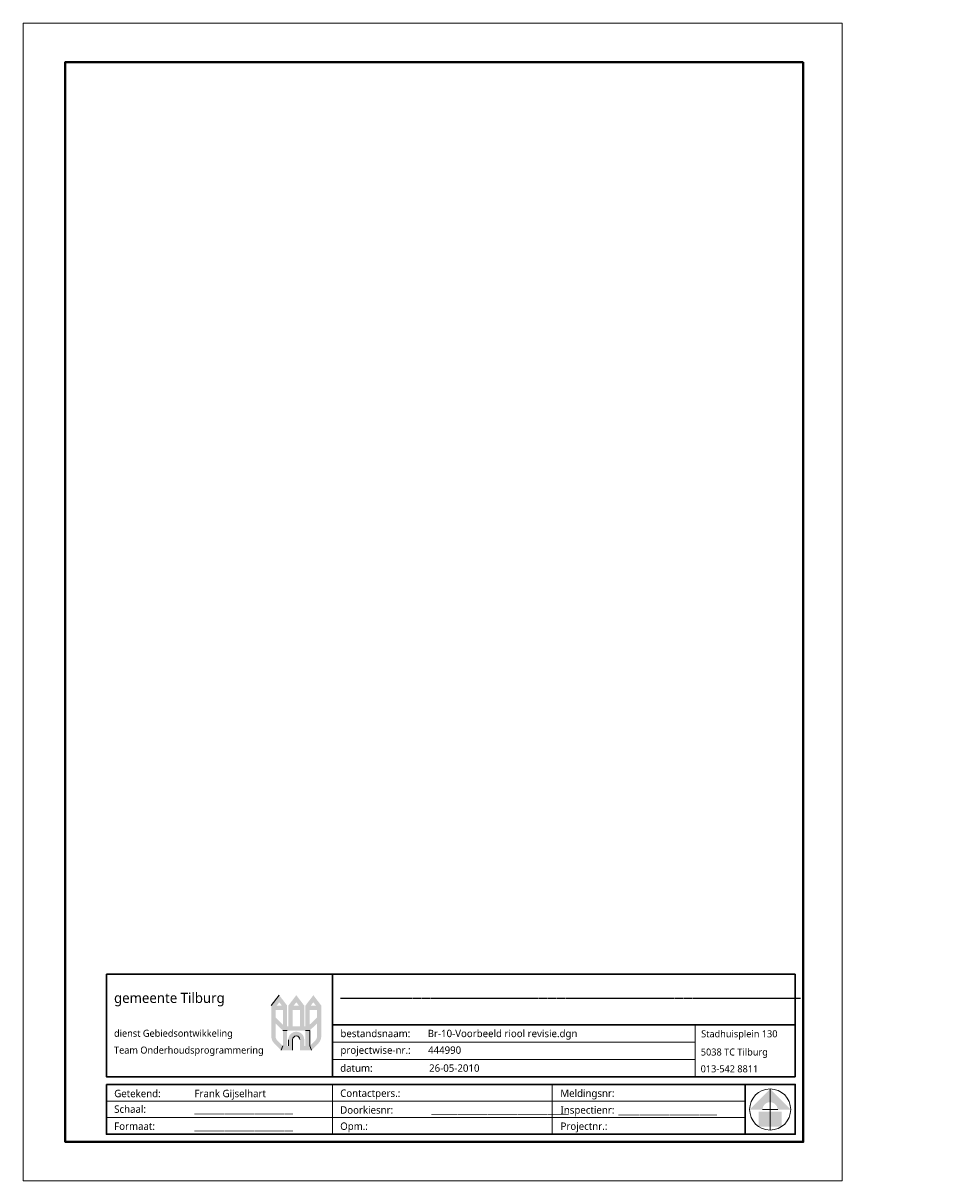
# Paper-space layout 'br-kader aansluitingen' of a CAD drawing. Header units: inches. Extents: x 134015 to 139813, y 393927 to 395404.
# Tile 2 of 2: x 139766 to 139813, y 393927 to 393986. Entities that reach past the tile are written whole.
import ezdxf
from ezdxf.enums import TextEntityAlignment as Align

# ---------------------------------------------------------------- set-up
doc = ezdxf.new("R2010")
doc.units = ezdxf.units.IN
doc.header["$MEASUREMENT"] = 0
for name, color, linetype, lineweight in [('Ak-nrdp-noordpijl', 7, 'Continuous', 0), ('Ak-rand-kaderrand', 7, 'Continuous', 0), ('Ak-stpl-tekeninghoofd', 7, 'Continuous', 0)]:
    doc.layers.add(name, color=color, linetype=linetype, lineweight=lineweight)
doc.styles.add('Lucida Overig', font='Lucida Til Sans VL.ttf', dxfattribs={"height": 25})
doc.styles.add('Lucida Subtekst Logo', font='Lucida Til Sans VL.ttf', dxfattribs={"height": 0.9})
doc.styles.add('Lucida Subtitel', font='Lucida Til Sans VL.ttf', dxfattribs={"height": 2})
doc.styles.add('Lucida Tekst Logo', font='Lucida Til VL.ttf', dxfattribs={"height": 1.3})
doc.styles.add('Style-Lucida Til Sans VL', font='Lucida Til Sans VL.ttf')

# ---------------------------------------------------------------- blocks, each defined once
blk = doc.blocks.new('ak1-kaderrand A4 s')
at = {"layer": 'Ak-rand-kaderrand', "flags": 128}
blk.add_lwpolyline([(0, 0.297), (0, 0), (-0.21, 0), (-0.21, 0.297), (0, 0.297)], close=True, dxfattribs=at)
at = {"layer": 'Ak-rand-kaderrand', "lineweight": 40, "flags": 128}
blk.add_lwpolyline([(-0.01, 0.287), (-0.19922, 0.287), (-0.19922, 0.01), (-0.01, 0.01), (-0.01, 0.287)], close=True, dxfattribs=at)
blk = doc.blocks.new('ak1-stempel tilburg1_1')
at = {"layer": 'Ak-stpl-tekeninghoofd', "linetype": 'Continuous', "lineweight": 0}
for points in [[(-0.14638, 0.04496), (-0.14435, 0.04762), (-0.14232, 0.04496), (-0.1437, 0.04496), (-0.14435, 0.04582), (-0.14501, 0.04496)], [(-0.14201, 0.04496), (-0.13998, 0.04762), (-0.13794, 0.04496), (-0.13932, 0.04496), (-0.13998, 0.04582), (-0.14063, 0.04496)], [(-0.13763, 0.04496), (-0.1356, 0.04762), (-0.13357, 0.04496), (-0.13495, 0.04496), (-0.1356, 0.04582), (-0.13626, 0.04496)], [(-0.14341, 0.04008), (-0.14232, 0.03965), (-0.14232, 0.04496), (-0.1437, 0.04496), (-0.14501, 0.04496), (-0.14638, 0.04496), (-0.14638, 0.0371, 0.198991), (-0.14562, 0.03526), (-0.14387, 0.0335), (-0.14341, 0.0346), (-0.14485, 0.03603, -0.19853), (-0.14529, 0.0371), (-0.14529, 0.04038), (-0.14529, 0.0419), (-0.14529, 0.04387), (-0.14341, 0.04387)], [(-0.14201, 0.03965), (-0.14201, 0.04496), (-0.14063, 0.04496), (-0.13932, 0.04496), (-0.13794, 0.04496), (-0.13794, 0.03965), (-0.13904, 0.03965), (-0.13904, 0.04387), (-0.14091, 0.04387), (-0.14091, 0.03965)], [(-0.13763, 0.03965), (-0.13654, 0.04008), (-0.13654, 0.04387), (-0.13466, 0.04387), (-0.13466, 0.0419), (-0.13466, 0.04038), (-0.13466, 0.0371, -0.198912), (-0.1351, 0.03603), (-0.13654, 0.0346), (-0.13608, 0.0335), (-0.13433, 0.03526, 0.198646), (-0.13357, 0.0371), (-0.13357, 0.04496), (-0.13495, 0.04496), (-0.13626, 0.04496), (-0.13763, 0.04496)], [(-0.14341, 0.03856), (-0.14529, 0.04038), (-0.14529, 0.0419), (-0.14341, 0.04008), (-0.14232, 0.03965), (-0.14201, 0.03965), (-0.14091, 0.03965), (-0.13904, 0.03965), (-0.13794, 0.03965), (-0.13763, 0.03965), (-0.13654, 0.04008), (-0.13466, 0.0419), (-0.13466, 0.04038), (-0.13654, 0.03856), (-0.13763, 0.03856), (-0.14232, 0.03856)], [(-0.13763, 0.0346), (-0.13794, 0.0346), (-0.13794, 0.03621), (-0.13794, 0.03622, 1), (-0.14201, 0.03622), (-0.14201, 0.03621), (-0.14201, 0.0346), (-0.14232, 0.0346), (-0.14232, 0.03856), (-0.14341, 0.03856), (-0.14341, 0.0346), (-0.14387, 0.0335), (-0.14091, 0.0335), (-0.14091, 0.03621), (-0.14091, 0.03622, -1), (-0.13904, 0.03622), (-0.13904, 0.03621), (-0.13904, 0.0335), (-0.13608, 0.0335), (-0.13654, 0.0346), (-0.13654, 0.03856), (-0.13763, 0.03856)]]:
    blk.add_hatch(color=7, dxfattribs=at).paths.add_polyline_path(points)
at = {"layer": 'Ak-stpl-tekeninghoofd', "color": 7, "linetype": 'Continuous', "lineweight": 30}
for p, q in [((-0.1307, 0.05298), (-0.1307, 0.02672)), ((-0.01209, 0.04), (-0.13068, 0.04))]:
    blk.add_line(p, q, dxfattribs=at)
at = {"layer": 'Ak-stpl-tekeninghoofd', "color": 7, "linetype": 'Continuous', "lineweight": 0}
for p, q in [((-0.14435, 0.04762), (-0.14638, 0.04496)), ((-0.0377, 0.02672), (-0.0377, 0.04)), ((-0.14341, 0.03856), (-0.14232, 0.03856)), ((-0.14201, 0.0346), (-0.14201, 0.03621)), ((-0.14091, 0.03621), (-0.14091, 0.0335)), ((-0.13763, 0.03856), (-0.13654, 0.03856)), ((-0.13654, 0.03856), (-0.13654, 0.0346)), ((-0.14341, 0.0346), (-0.14387, 0.0335)), ((-0.13654, 0.0346), (-0.13608, 0.0335)), ((-0.0377, 0.0356), (-0.13068, 0.0356)), ((-0.0377, 0.03116), (-0.13068, 0.03116))]:
    blk.add_line(p, q, dxfattribs=at)
at = {"layer": 'Ak-stpl-tekeninghoofd', "color": 7, "linetype": 'Continuous', "lineweight": 30, "flags": 128}
blk.add_lwpolyline([(-0.18866, 0.05298), (-0.01209, 0.05298), (-0.01209, 0.02672), (-0.18866, 0.02672), (-0.18866, 0.05298)], close=True, dxfattribs=at)
at = {"layer": 'Ak-stpl-tekeninghoofd', "color": 7, "linetype": 'Continuous', "lineweight": 0}
blk.add_arc((-0.13998, 0.03622), 0.000938, 0, 180, dxfattribs=at)
for s, height, style, p in [('gemeente Tilburg', 0.0026, 'Lucida Tekst Logo', (-0.18671, 0.04824)), ('bestandsnaam:', 0.0019, 'Lucida Overig', (-0.12866, 0.03876)), ('Stadhuisplein 130', 0.0018, 'Lucida Subtekst Logo', (-0.03619, 0.03862)), ('projectwise-nr.:', 0.0019, 'Lucida Overig', (-0.12866, 0.03449)), ('5038 TC Tilburg', 0.0018, 'Lucida Subtekst Logo', (-0.03627, 0.03395)), ('datum:', 0.0019, 'Lucida Overig', (-0.12872, 0.02988)), ('013-542 8811', 0.0018, 'Lucida Subtekst Logo', (-0.03632, 0.02964))]:
    blk.add_text(s, height=height, dxfattribs=dict(at, style=style)).set_placement(p, align=Align.TOP_LEFT)
for tag, height, style, p in [('straatnamen', 0.004, 'Lucida Subtitel', (-0.12866, 0.05126)), ('ak1-stempel tilburg1_1_62777', 0.004, 'Lucida Subtitel', (-0.1287, 0.05152)), ('omschrijving1', 0.0025, 'Style-Lucida Til Sans VL', (-0.12866, 0.04454)), ('filename', 0.0019, 'Style-Lucida Til Sans VL', (-0.10629, 0.03876)), ('pwise_nummer', 0.0019, 'Style-Lucida Til Sans VL', (-0.1062, 0.03449)), ('aanmaakdatum', 0.0019, 'Style-Lucida Til Sans VL', (-0.10593, 0.02988))]:
    blk.add_attdef(tag, text='', height=height, dxfattribs=dict(at, style=style)).set_placement(p, align=Align.TOP_LEFT)
blk = doc.blocks.new('ak1-onderhoek Onderhoudsprogrammering_1')
at = {"layer": 'Ak-stpl-tekeninghoofd', "color": 7, "linetype": 'Continuous', "lineweight": 0}
for p, q in [((-0.13068, 0.01195), (-0.13068, 0.02474)), ((-0.07441, 0.01195), (-0.07441, 0.02474)), ((-0.07441, 0.02474), (-0.07441, 0.02048)), ((-0.02487, 0.02048), (-0.18866, 0.02048)), ((-0.02487, 0.01622), (-0.18866, 0.01622))]:
    blk.add_line(p, q, dxfattribs=at)
at = {"layer": 'Ak-stpl-tekeninghoofd', "color": 7, "linetype": 'Continuous', "lineweight": 30, "flags": 128}
for points in [[(-0.18866, 0.02474), (-0.02487, 0.02474), (-0.02487, 0.01195), (-0.18866, 0.01195), (-0.18866, 0.02474)], [(-0.02487, 0.02474), (-0.01208, 0.02474), (-0.01208, 0.01195), (-0.02487, 0.01195), (-0.02487, 0.02474)]]:
    blk.add_lwpolyline(points, close=True, dxfattribs=at)
at = {"layer": 'Ak-stpl-tekeninghoofd', "color": 7, "linetype": 'Continuous', "lineweight": 0}
for s, height, style, p in [('dienst Gebiedsontwikkeling', 0.0018, 'Lucida Subtekst Logo', (-0.18671, 0.03876)), ('Team Onderhoudsprogrammering', 0.0018, 'Lucida Subtekst Logo', (-0.18671, 0.03444)), ('Getekend:', 0.0019, 'Lucida Overig', (-0.18666, 0.02336)), ('Contactpers.:', 0.0019, 'Lucida Overig', (-0.12872, 0.02343)), ('Meldingsnr:', 0.0019, 'Lucida Overig', (-0.07228, 0.02343)), ('Schaal:', 0.0019, 'Lucida Overig', (-0.18666, 0.01935)), ('Doorkiesnr:', 0.0019, 'Lucida Overig', (-0.12872, 0.01913)), ('Inspectienr:', 0.0019, 'Lucida Overig', (-0.07223, 0.01913)), ('Formaat:', 0.0019, 'Lucida Overig', (-0.18666, 0.01497)), ('Opm.:', 0.0019, 'Lucida Overig', (-0.12872, 0.01497)), ('Projectnr.:', 0.0019, 'Lucida Overig', (-0.07223, 0.01497))]:
    blk.add_text(s, height=height, dxfattribs=dict(at, style=style)).set_placement(p, align=Align.TOP_LEFT)
for tag, style, p in [('caduser', 'Style-Lucida Til Sans VL', (-0.16608, 0.02336)), ('contactpersoon_int', 'Style-Lucida Til Sans VL', (-0.10533, 0.02343)), ('z_extra06', 'Style-Lucida Til Sans VL', (-0.05475, 0.02343)), ('schaal', 'Style-Lucida Til Sans VL', (-0.16608, 0.01935)), ('ak1-onderhoek Onderhoudsp_62796', 'Lucida Overig', (-0.16608, 0.01935)), ('z_extra03', 'Style-Lucida Til Sans VL', (-0.10533, 0.01913)), ('ak1-onderhoek Onderhoudsp_62792', 'Lucida Overig', (-0.10533, 0.01919)), ('ak1-onderhoek Onderhoudsp_62795', 'Lucida Overig', (-0.0574, 0.01913)), ('z_extra10', 'Style-Lucida Til Sans VL', (-0.05475, 0.01913)), ('formaat', 'Style-Lucida Til Sans VL', (-0.16608, 0.01497)), ('ak1-onderhoek Onderhoudsp_62797', 'Lucida Overig', (-0.16608, 0.01497)), ('opmerkingen', 'Style-Lucida Til Sans VL', (-0.10533, 0.01497)), ('projectnummer', 'Style-Lucida Til Sans VL', (-0.05475, 0.01497))]:
    blk.add_attdef(tag, text='', height=0.0019, dxfattribs=dict(at, style=style)).set_placement(p, align=Align.TOP_LEFT)
blk = doc.blocks.new('ak1-noordpijl01_1')
at = {"layer": 'Ak-nrdp-noordpijl', "linetype": 'Continuous', "lineweight": 0}
h = blk.add_hatch(color=7, dxfattribs=at)
edge = h.paths.add_edge_path()
edge.add_line((-0.00527, 0), (0, 0.00527))
edge.add_line((0, 0.00527), (0.00527, 0))
edge.add_line((0.00527, 0), (0.00194, 0))
edge.add_ellipse((-0.00002, -0.00016), major_axis=(0, 0.00203), ratio=0.966845, start_angle=274.4611, end_angle=445.5389)
edge.add_line((-0.00197, 0), (-0.00527, 0))
h = blk.add_hatch(color=7, dxfattribs=at)
edge = h.paths.add_edge_path()
edge.add_ellipse((-0.00002, -0.00016), major_axis=(0, 0.00203), ratio=0.966845, start_angle=102.2428, end_angle=180.4912, ccw=False)
edge.add_line((-0.00193, -0.00059), (-0.00292, -0.00059))
edge.add_line((-0.00292, -0.00059), (-0.00292, -0.00439))
edge.add_line((-0.00292, -0.00439), (0.00292, -0.00439))
edge.add_line((0.00292, -0.00439), (0.00292, -0.00059))
edge.add_line((0.00292, -0.00059), (0.00193, -0.00059))
edge.add_ellipse((0.00002, -0.00016), major_axis=(0, -0.00203), ratio=0.966845, start_angle=-0.4912, end_angle=77.7572, ccw=False)
at = {"layer": 'Ak-nrdp-noordpijl', "color": 7, "linetype": 'Continuous', "lineweight": 0}
for p, q in [((0, -0.00527), (0, 0.00527)), ((-0.00197, 0), (0.00194, 0))]:
    blk.add_line(p, q, dxfattribs=at)
blk.add_circle((0, 0), 0.00527, dxfattribs=at)

psp = doc.layouts.new('br-kader aansluitingen')

# ---------------------------------------------------------------- block references
at = {"layer": 'Ak-nrdp-noordpijl', "color": 7, "linetype": 'Continuous', "lineweight": 0, "xscale": 200, "yscale": 200, "zscale": 200}
psp.add_blockref('ak1-noordpijl01_1', (139804.192, 393930.317), dxfattribs=at)
at = {"layer": 'Ak-rand-kaderrand', "xscale": 200, "yscale": 200, "zscale": 200}
psp.add_blockref('ak1-kaderrand A4 s', (139807.892, 393926.657), dxfattribs=at)
at = {"layer": 'Ak-stpl-tekeninghoofd', "color": 7, "linetype": 'Continuous', "lineweight": 30, "xscale": 200, "yscale": 200, "zscale": 200}
psp.add_blockref('ak1-stempel tilburg1_1', (139807.892, 393926.657), dxfattribs=at).add_auto_attribs({'ak1-stempel tilburg1_1_62777': '___________________________________________________', 'aanmaakdatum': '26-05-2010', 'filename': 'Br-10-Voorbeeld riool revisie.dgn', 'pwise_nummer': '444990'})
at = {"layer": 'Ak-stpl-tekeninghoofd', "color": 7, "linetype": 'Continuous', "lineweight": 0, "xscale": 200, "yscale": 200, "zscale": 200}
psp.add_blockref('ak1-onderhoek Onderhoudsprogrammering_1', (139807.892, 393926.657), dxfattribs=at).add_auto_attribs({'ak1-onderhoek Onderhoudsp_62792': '________________________________', 'ak1-onderhoek Onderhoudsp_62795': '_______________________', 'ak1-onderhoek Onderhoudsp_62796': '_______________________', 'ak1-onderhoek Onderhoudsp_62797': '_______________________', 'caduser': 'Frank Gijselhart'})

doc.saveas('drawing.dxf')
